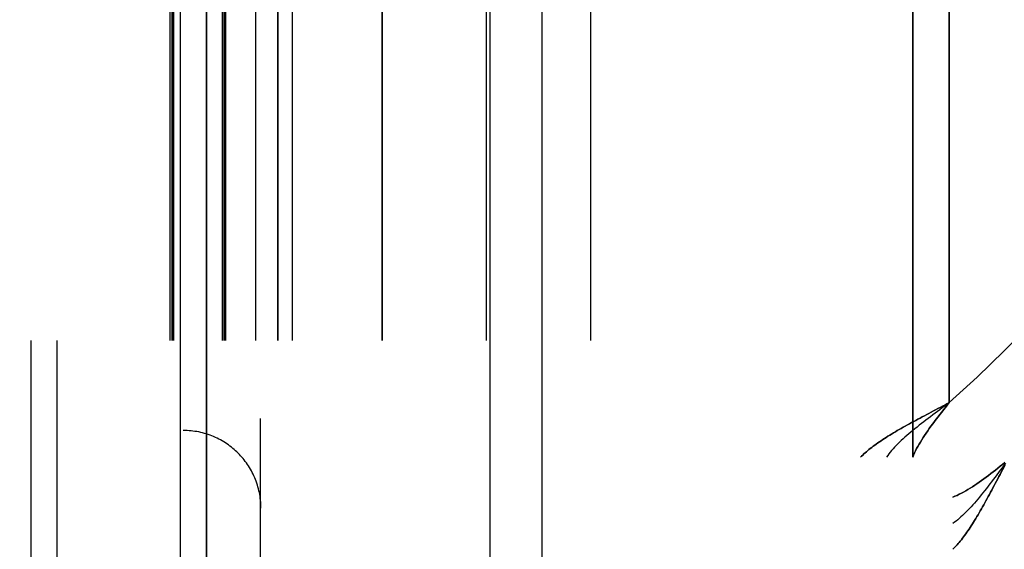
# Model space of a CAD drawing. Header units: millimetres. Extents: x -1030 to 192, y -442 to 180.
# Tile 60 of 256: x -941 to -916, y -332 to -318. Entities that reach past the tile are written whole.
import ezdxf

# ---------------------------------------------------------------- set-up
doc = ezdxf.new("R2010")
doc.units = ezdxf.units.MM
doc.header["$MEASUREMENT"] = 0
doc.layers.add('OVIDIO 120x60x72h', color=7, linetype='Continuous')

msp = doc.modelspace()

# ---------------------------------------------------------------- linework, layer by layer
at = {"layer": 'OVIDIO 120x60x72h'}
for points in [[(-929.352, -339.904), (-929.352, -131.005)], [(-928.01, -339.904), (-928.01, -131.005)], [(-918.474, -131.005), (-918.474, -329.338)], [(-918.474, -329.338), (-918.474, -131.005)], [(-917.535, -131.005), (-917.535, -327.933)], [(-917.535, -327.933), (-917.535, -131.005)], [(-917.535, -131.005), (-917.535, -327.933)], [(-917.535, -327.933), (-917.535, -131.005)], [(-937.322, -340.832), (-937.322, -277.583)], [(-936.652, -340.832), (-936.652, -277.583)], [(-936.652, -277.583), (-936.652, -340.832)], [(-937.591, -326.332), (-937.591, -291.332)], [(-937.546, -291.332), (-937.546, -326.332)], [(-937.501, -291.332), (-937.501, -326.332)], [(-937.501, -326.332), (-937.501, -291.332)], [(-936.249, -291.332), (-936.249, -326.332)], [(-936.204, -291.332), (-936.204, -326.332)], [(-936.16, -326.332), (-936.16, -291.332)], [(-936.16, -291.332), (-936.16, -326.332)], [(-935.396, -291.332), (-935.396, -326.332)], [(-934.818, -291.332), (-934.818, -326.332)], [(-934.818, -326.332), (-934.818, -291.332)], [(-934.447, -291.332), (-934.447, -326.332)], [(-932.135, -326.332), (-932.135, -291.332)], [(-932.135, -291.332), (-932.135, -326.332)], [(-929.451, -312.121), (-929.451, -326.332)], [(-926.768, -312.121), (-926.768, -326.332)], [(-902.17, -312.649), (-916.117, -326.596)], [(-916.117, -326.596), (-902.17, -312.649)], [(-902.17, -312.649), (-916.117, -326.596)], [(-916.117, -326.596), (-902.17, -312.649)], [(-941.168, -347.569), (-941.168, -326.332)], [(-940.498, -347.569), (-940.498, -326.332)], [(-916.117, -326.596), (-916.816, -327.275), (-917.535, -327.933)], [(-917.535, -327.933), (-916.816, -327.275), (-916.117, -326.596)], [(-916.117, -326.596), (-916.816, -327.275), (-917.535, -327.933)], [(-916.117, -326.596), (-916.816, -327.275), (-917.535, -327.933)], [(-917.535, -327.933), (-916.816, -327.275), (-916.117, -326.596)]]:
    msp.add_lwpolyline(points, dxfattribs=at)
at = {"layer": 'OVIDIO 120x60x72h', "extrusion": (1, 0, 0)}
for points in [[(-329.338, 754.169), (-131.005, 754.169)], [(-131.005, 754.169), (-329.338, 754.169)], [(-277.583, 717.814), (-340.832, 717.814)], [(-340.832, 717.814), (-277.583, 717.814)], [(-326.332, 719.29), (-347.569, 719.29)], [(-326.596, 754.078), (-326.596, 755.578)], [(-326.596, 755.578), (-326.596, 754.078)], [(-327.198, 755.4), (-327.198, 753.901)], [(-327.933, 754.078), (-327.933, 755.578)], [(-327.933, 755.578), (-327.933, 754.078)], [(-330.368, 753.498), (-331.709, 754.169)], [(-331.709, 754.169), (-330.368, 753.498)]]:
    msp.add_lwpolyline(points, dxfattribs=at)
at = {"layer": 'OVIDIO 120x60x72h', "extrusion": (-0.045678, -0.114881, 0.992329)}
for points in [[(-770.401, -619.938), (-770.401, -513.082)], [(-770.401, -513.082), (-770.401, -619.938)], [(-769.945, -513.082), (-769.945, -619.938)], [(-769.945, -619.938), (-769.945, -513.082)], [(-771.545, -622.651), (-771.545, -513.735)], [(-755.463, -606.191), (-755.463, -551.001)], [(-755.691, -605.974), (-755.691, -551.57)]]:
    msp.add_lwpolyline(points, dxfattribs=at)
at = {"layer": 'OVIDIO 120x60x72h', "extrusion": (1, 2.56846e-05, -8.30777e-08)}
for points in [[(-293.311, 716.288), (-324.311, 716.388)], [(-324.311, 716.388), (-293.311, 716.288)], [(-293.314, 715.579), (-324.314, 715.679)], [(-324.316, 714.97), (-293.316, 714.87)], [(-293.316, 714.87), (-324.316, 714.97)], [(-328.305, 718.23), (-346.301, 718.288)], [(-346.301, 718.288), (-328.305, 718.23)], [(-346.301, 716.702), (-328.31, 716.643)], [(-328.31, 716.643), (-346.301, 716.702)]]:
    msp.add_lwpolyline(points, dxfattribs=at)
at = {"layer": 'OVIDIO 120x60x72h', "extrusion": (0.894427, 0, -0.447214)}
for points in [[(-315.332, 248.049), (-315.576, 248.047), (-315.822, 248.038), (-316.07, 248.025), (-316.32, 248.005), (-316.572, 247.979), (-316.824, 247.948), (-317.078, 247.91), (-317.333, 247.866), (-317.589, 247.815), (-317.845, 247.758), (-318.102, 247.695), (-318.358, 247.625), (-318.615, 247.548), (-318.871, 247.464), (-319.126, 247.374), (-319.381, 247.277), (-319.634, 247.173), (-319.886, 247.062), (-320.136, 246.945), (-320.384, 246.821), (-320.63, 246.689), (-320.873, 246.552), (-321.114, 246.407), (-321.351, 246.256), (-321.585, 246.099), (-321.816, 245.935), (-322.042, 245.765), (-322.265, 245.589), (-322.483, 245.407), (-322.697, 245.22), (-322.906, 245.026), (-323.11, 244.828), (-323.309, 244.624), (-323.502, 244.415), (-323.69, 244.201), (-323.872, 243.983), (-324.048, 243.76), (-324.218, 243.533), (-324.381, 243.303), (-324.539, 243.069), (-324.69, 242.831), (-324.834, 242.591), (-324.972, 242.347), (-325.103, 242.102), (-325.227, 241.854), (-325.345, 241.603), (-325.455, 241.352), (-325.559, 241.098), (-325.656, 240.844), (-325.747, 240.589), (-325.83, 240.333), (-325.907, 240.076), (-325.977, 239.82), (-326.041, 239.563), (-326.098, 239.307), (-326.148, 239.051), (-326.192, 238.796), (-326.23, 238.542), (-326.262, 238.289), (-326.287, 238.038), (-326.307, 237.788), (-326.321, 237.54), (-326.329, 237.294), (-326.332, 237.049)], [(-326.332, 237.049), (-326.329, 237.294), (-326.321, 237.54), (-326.307, 237.788), (-326.287, 238.038), (-326.262, 238.289), (-326.23, 238.542), (-326.192, 238.796), (-326.148, 239.051), (-326.098, 239.307), (-326.041, 239.563), (-325.977, 239.82), (-325.907, 240.076), (-325.83, 240.333), (-325.747, 240.589), (-325.656, 240.844), (-325.559, 241.098), (-325.455, 241.352), (-325.345, 241.603), (-325.227, 241.854), (-325.103, 242.102), (-324.972, 242.347), (-324.834, 242.591), (-324.69, 242.831), (-324.539, 243.069), (-324.381, 243.303), (-324.218, 243.533), (-324.048, 243.76), (-323.872, 243.983), (-323.69, 244.201), (-323.502, 244.415), (-323.309, 244.624), (-323.11, 244.828), (-322.906, 245.026), (-322.697, 245.22), (-322.483, 245.407), (-322.265, 245.589), (-322.042, 245.765), (-321.816, 245.935), (-321.585, 246.099), (-321.351, 246.256), (-321.114, 246.407), (-320.873, 246.552), (-320.63, 246.689), (-320.384, 246.821), (-320.136, 246.945), (-319.886, 247.062), (-319.634, 247.173), (-319.381, 247.277), (-319.126, 247.374), (-318.871, 247.464), (-318.615, 247.548), (-318.358, 247.625), (-318.102, 247.695), (-317.845, 247.758), (-317.589, 247.815), (-317.333, 247.866), (-317.078, 247.91), (-316.824, 247.948), (-316.572, 247.979), (-316.32, 248.005), (-316.07, 248.025), (-315.822, 248.038), (-315.576, 248.047), (-315.332, 248.049)], [(-326.332, 237.049), (-326.329, 237.314), (-326.319, 237.579), (-326.303, 237.846), (-326.28, 238.112), (-326.251, 238.379), (-326.215, 238.646), (-326.173, 238.913), (-326.123, 239.18), (-326.068, 239.446), (-326.005, 239.71), (-325.936, 239.974), (-325.86, 240.236), (-325.778, 240.496), (-325.689, 240.755), (-325.593, 241.011), (-325.492, 241.265), (-325.384, 241.516), (-325.27, 241.765), (-325.15, 242.01), (-325.024, 242.252), (-324.892, 242.49), (-324.754, 242.725), (-324.612, 242.956), (-324.463, 243.182), (-324.31, 243.405), (-324.152, 243.622), (-323.989, 243.836), (-323.821, 244.044), (-323.65, 244.248), (-323.474, 244.446), (-323.294, 244.639), (-323.11, 244.828), (-322.922, 245.011), (-322.728, 245.191), (-322.53, 245.367), (-322.326, 245.539), (-322.118, 245.707), (-321.905, 245.87), (-321.687, 246.028), (-321.465, 246.181), (-321.238, 246.329), (-321.007, 246.472), (-320.773, 246.609), (-320.534, 246.741), (-320.292, 246.867), (-320.047, 246.987), (-319.799, 247.102), (-319.548, 247.209), (-319.294, 247.311), (-319.037, 247.406), (-318.779, 247.495), (-318.518, 247.578), (-318.256, 247.654), (-317.993, 247.723), (-317.728, 247.785), (-317.462, 247.841), (-317.196, 247.89), (-316.929, 247.933), (-316.662, 247.969), (-316.395, 247.998), (-316.128, 248.021), (-315.862, 248.037), (-315.596, 248.046), (-315.332, 248.049)], [(-326.332, 237.049), (-326.329, 237.294), (-326.321, 237.54), (-326.307, 237.788), (-326.287, 238.038), (-326.262, 238.289), (-326.23, 238.542), (-326.192, 238.796), (-326.148, 239.051), (-326.098, 239.307), (-326.041, 239.563), (-325.977, 239.82), (-325.907, 240.076), (-325.83, 240.333), (-325.747, 240.589), (-325.656, 240.844), (-325.559, 241.098), (-325.455, 241.352), (-325.345, 241.603), (-325.227, 241.854), (-325.103, 242.102), (-324.972, 242.347), (-324.834, 242.591), (-324.69, 242.831), (-324.539, 243.069), (-324.381, 243.303), (-324.218, 243.533), (-324.048, 243.76), (-323.872, 243.983), (-323.69, 244.201), (-323.502, 244.415), (-323.309, 244.624), (-323.11, 244.828), (-322.906, 245.026), (-322.697, 245.22), (-322.483, 245.407), (-322.265, 245.589), (-322.042, 245.765), (-321.816, 245.935), (-321.585, 246.099), (-321.351, 246.256), (-321.114, 246.407), (-320.873, 246.552), (-320.63, 246.689), (-320.384, 246.821), (-320.136, 246.945), (-319.886, 247.062), (-319.634, 247.173), (-319.381, 247.277), (-319.126, 247.374), (-318.871, 247.464), (-318.615, 247.548), (-318.358, 247.625), (-318.102, 247.695), (-317.845, 247.758), (-317.589, 247.815), (-317.333, 247.866), (-317.078, 247.91), (-316.824, 247.948), (-316.572, 247.979), (-316.32, 248.005), (-316.07, 248.025), (-315.822, 248.038), (-315.576, 248.047), (-315.332, 248.049)], [(-315.332, 248.049), (-315.576, 248.047), (-315.822, 248.038), (-316.07, 248.025), (-316.32, 248.005), (-316.572, 247.979), (-316.824, 247.948), (-317.078, 247.91), (-317.333, 247.866), (-317.589, 247.815), (-317.845, 247.758), (-318.102, 247.695), (-318.358, 247.625), (-318.615, 247.548), (-318.871, 247.464), (-319.126, 247.374), (-319.381, 247.277), (-319.634, 247.173), (-319.886, 247.062), (-320.136, 246.945), (-320.384, 246.821), (-320.63, 246.689), (-320.873, 246.552), (-321.114, 246.407), (-321.351, 246.256), (-321.585, 246.099), (-321.816, 245.935), (-322.042, 245.765), (-322.265, 245.589), (-322.483, 245.407), (-322.697, 245.22), (-322.906, 245.026), (-323.11, 244.828), (-323.309, 244.624), (-323.502, 244.415), (-323.69, 244.201), (-323.872, 243.983), (-324.048, 243.76), (-324.218, 243.533), (-324.381, 243.303), (-324.539, 243.069), (-324.69, 242.831), (-324.834, 242.591), (-324.972, 242.347), (-325.103, 242.102), (-325.227, 241.854), (-325.345, 241.603), (-325.455, 241.352), (-325.559, 241.098), (-325.656, 240.844), (-325.747, 240.589), (-325.83, 240.333), (-325.907, 240.076), (-325.977, 239.82), (-326.041, 239.563), (-326.098, 239.307), (-326.148, 239.051), (-326.192, 238.796), (-326.23, 238.542), (-326.262, 238.289), (-326.287, 238.038), (-326.307, 237.788), (-326.321, 237.54), (-326.329, 237.294), (-326.332, 237.049)], [(-329.338, 263.195), (-329.93, 262.407), (-330.5, 261.601), (-331.045, 260.777), (-331.566, 259.937), (-332.062, 259.081), (-332.532, 258.212), (-332.975, 257.33), (-333.39, 256.436)], [(-333.39, 256.436), (-332.975, 257.33), (-332.532, 258.212), (-332.062, 259.081), (-331.566, 259.937), (-331.045, 260.777), (-330.5, 261.601), (-329.93, 262.407), (-329.338, 263.195)], [(-329.338, 263.195), (-329.93, 262.407), (-330.5, 261.601), (-331.045, 260.777), (-331.566, 259.937), (-332.062, 259.081), (-332.532, 258.212), (-332.975, 257.33), (-333.39, 256.436)], [(-333.39, 256.436), (-332.975, 257.33), (-332.532, 258.212), (-332.062, 259.081), (-331.566, 259.937), (-331.045, 260.777), (-330.5, 261.601), (-329.93, 262.407), (-329.338, 263.195)], [(-329.338, 263.195), (-329.93, 262.407), (-330.5, 261.601), (-331.045, 260.777), (-331.566, 259.937), (-332.062, 259.081), (-332.532, 258.212), (-332.975, 257.33), (-333.39, 256.436)]]:
    msp.add_lwpolyline(points, dxfattribs=at)
at = {"layer": 'OVIDIO 120x60x72h', "extrusion": (0, 1, 0)}
for points in [[(922.842, 735.147), (925.526, 736.488)], [(939.827, 719.29), (941.168, 716.607)], [(941.168, 716.607), (937.591, 714.818)], [(941.168, 716.607), (939.827, 719.29)], [(936.83, 716.115), (940.498, 717.949)], [(936.249, 717.501), (939.827, 719.29)], [(939.335, 715.69), (937.993, 718.373)], [(937.501, 714.773), (937.591, 714.818)], [(937.591, 714.818), (937.501, 714.773)], [(936.16, 717.457), (937.501, 714.773)], [(937.501, 714.773), (937.421, 714.734), (937.34, 714.697), (937.257, 714.661), (937.172, 714.627), (937.087, 714.594), (936.999, 714.564), (936.91, 714.535), (936.82, 714.508), (936.729, 714.482), (936.636, 714.459), (936.543, 714.438), (936.448, 714.419), (936.352, 714.402), (936.255, 714.388), (936.157, 714.376), (936.059, 714.366), (935.959, 714.359), (935.86, 714.354), (935.759, 714.351), (935.658, 714.351), (935.557, 714.354), (935.455, 714.359), (935.354, 714.367), (935.252, 714.378), (935.15, 714.391), (935.049, 714.406), (934.947, 714.425), (934.846, 714.446), (934.746, 714.47), (934.645, 714.496), (934.546, 714.525), (934.447, 714.556), (934.35, 714.59), (934.253, 714.627), (934.157, 714.666), (934.062, 714.707), (933.969, 714.751), (933.877, 714.797), (933.786, 714.845), (933.697, 714.896), (933.609, 714.949), (933.523, 715.003), (933.439, 715.06), (933.356, 715.119), (933.275, 715.179), (933.196, 715.241), (933.119, 715.305), (933.044, 715.371), (932.971, 715.438), (932.9, 715.506), (932.832, 715.576), (932.765, 715.647), (932.7, 715.719), (932.638, 715.792), (932.578, 715.866), (932.52, 715.941), (932.464, 716.017), (932.41, 716.093), (932.359, 716.17), (932.31, 716.248), (932.263, 716.326), (932.218, 716.404), (932.175, 716.483), (932.135, 716.562)], [(937.501, 714.773), (936.16, 717.457)], [(932.135, 716.562), (932.175, 716.483), (932.218, 716.404), (932.263, 716.326), (932.31, 716.248), (932.359, 716.17), (932.41, 716.093), (932.464, 716.017), (932.52, 715.941), (932.578, 715.866), (932.638, 715.792), (932.7, 715.719), (932.765, 715.647), (932.832, 715.576), (932.9, 715.506), (932.971, 715.438), (933.044, 715.371), (933.119, 715.305), (933.196, 715.241), (933.275, 715.179), (933.356, 715.119), (933.439, 715.06), (933.523, 715.003), (933.609, 714.949), (933.697, 714.896), (933.786, 714.845), (933.877, 714.797), (933.969, 714.751), (934.062, 714.707), (934.157, 714.666), (934.253, 714.627), (934.35, 714.59), (934.447, 714.556), (934.546, 714.525), (934.645, 714.496), (934.746, 714.47), (934.846, 714.446), (934.947, 714.425), (935.049, 714.406), (935.15, 714.391), (935.252, 714.378), (935.354, 714.367), (935.455, 714.359), (935.557, 714.354), (935.658, 714.351), (935.759, 714.351), (935.86, 714.354), (935.959, 714.359), (936.059, 714.366), (936.157, 714.376), (936.255, 714.388), (936.352, 714.402), (936.448, 714.419), (936.543, 714.438), (936.636, 714.459), (936.729, 714.482), (936.82, 714.508), (936.91, 714.535), (936.999, 714.564), (937.087, 714.594), (937.172, 714.627), (937.257, 714.661), (937.34, 714.697), (937.421, 714.734), (937.501, 714.773)], [(933.508, 715.013), (936.607, 716.562)], [(936.249, 717.501), (936.16, 717.457)], [(936.16, 717.457), (936.249, 717.501)], [(934.818, 717.904), (934.828, 717.884), (934.839, 717.864), (934.85, 717.845), (934.862, 717.825), (934.874, 717.806), (934.887, 717.787), (934.9, 717.767), (934.914, 717.749), (934.929, 717.73), (934.944, 717.711), (934.959, 717.693), (934.976, 717.675), (934.992, 717.657), (935.009, 717.64), (935.027, 717.623), (935.045, 717.606), (935.064, 717.59), (935.083, 717.574), (935.103, 717.558), (935.123, 717.543), (935.144, 717.528), (935.165, 717.514), (935.187, 717.5), (935.208, 717.487), (935.231, 717.475), (935.253, 717.463), (935.276, 717.451), (935.3, 717.44), (935.324, 717.43), (935.347, 717.42), (935.372, 717.411), (935.396, 717.402), (935.421, 717.394), (935.446, 717.387), (935.471, 717.381), (935.496, 717.375), (935.521, 717.369), (935.546, 717.365), (935.572, 717.361), (935.597, 717.358), (935.623, 717.355), (935.648, 717.353), (935.673, 717.352), (935.699, 717.351), (935.724, 717.351), (935.749, 717.352), (935.774, 717.353), (935.799, 717.355), (935.824, 717.357), (935.848, 717.36), (935.872, 717.364), (935.896, 717.368), (935.92, 717.373), (935.943, 717.378), (935.967, 717.384), (935.989, 717.39), (936.012, 717.397), (936.034, 717.404), (936.056, 717.412), (936.077, 717.42), (936.099, 717.429), (936.119, 717.438), (936.14, 717.447), (936.16, 717.457)], [(936.16, 717.457), (936.14, 717.447), (936.119, 717.438), (936.099, 717.429), (936.077, 717.42), (936.056, 717.412), (936.034, 717.404), (936.012, 717.397), (935.989, 717.39), (935.967, 717.384), (935.943, 717.378), (935.92, 717.373), (935.896, 717.368), (935.872, 717.364), (935.848, 717.36), (935.824, 717.357), (935.799, 717.355), (935.774, 717.353), (935.749, 717.352), (935.724, 717.351), (935.699, 717.351), (935.673, 717.352), (935.648, 717.353), (935.623, 717.355), (935.597, 717.358), (935.572, 717.361), (935.546, 717.365), (935.521, 717.369), (935.496, 717.375), (935.471, 717.381), (935.446, 717.387), (935.421, 717.394), (935.396, 717.402), (935.372, 717.411), (935.347, 717.42), (935.324, 717.43), (935.3, 717.44), (935.276, 717.451), (935.253, 717.463), (935.231, 717.475), (935.208, 717.487), (935.187, 717.5), (935.165, 717.514), (935.144, 717.528), (935.123, 717.543), (935.103, 717.558), (935.083, 717.574), (935.064, 717.59), (935.045, 717.606), (935.027, 717.623), (935.009, 717.64), (934.992, 717.657), (934.976, 717.675), (934.959, 717.693), (934.944, 717.711), (934.929, 717.73), (934.914, 717.749), (934.9, 717.767), (934.887, 717.787), (934.874, 717.806), (934.862, 717.825), (934.85, 717.845), (934.839, 717.864), (934.828, 717.884), (934.818, 717.904)], [(933.923, 717.457), (935.473, 714.358)], [(932.135, 716.562), (934.818, 717.904)], [(929.004, 729.531), (934.818, 717.904)], [(934.818, 717.904), (932.135, 716.562)], [(934.818, 717.904), (929.004, 729.531)], [(927.663, 728.861), (933.476, 717.233)], [(926.321, 728.19), (932.135, 716.562)], [(932.135, 716.562), (926.321, 728.19)], [(929.228, 722.376), (931.911, 723.718)], [(929.004, 729.531), (926.321, 728.19)], [(926.321, 728.19), (929.004, 729.531)], [(917.535, 755.578), (917.535, 754.078)], [(919.816, 754.169), (918.474, 753.498)], [(918.474, 753.498), (919.816, 754.169)], [(917.444, 753.498), (419.111, 753.498)], [(419.111, 753.498), (917.444, 753.498)], [(917.444, 754.169), (419.111, 754.169)], [(419.111, 754.169), (917.444, 754.169)]]:
    msp.add_lwpolyline(points, dxfattribs=at)
at = {"layer": 'OVIDIO 120x60x72h', "extrusion": (0.000995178, 0.999995, -0.002882)}
for points in [[(940.237, 715.448), (939.748, 714.03)], [(939.748, 714.03), (940.237, 715.448)], [(939.682, 715.64), (939.192, 714.222)], [(938.345, 716.101), (937.855, 714.683)], [(937.855, 714.683), (938.345, 716.101)], [(937.152, 714.926), (937.641, 716.344)]]:
    msp.add_lwpolyline(points, dxfattribs=at)
at = {"layer": 'OVIDIO 120x60x72h', "extrusion": (-0.326394, 0.003049, 0.945229)}
for points in [[(333.107, -652.308), (333.151, -652.307), (333.196, -652.305), (333.241, -652.302), (333.287, -652.298), (333.332, -652.293), (333.378, -652.286), (333.424, -652.279), (333.471, -652.271), (333.517, -652.261), (333.564, -652.25), (333.61, -652.238), (333.657, -652.225), (333.703, -652.21), (333.749, -652.195), (333.796, -652.178), (333.842, -652.16), (333.888, -652.14), (333.933, -652.12), (333.979, -652.098), (334.023, -652.075), (334.068, -652.051), (334.112, -652.025), (334.155, -651.999), (334.198, -651.971), (334.241, -651.942), (334.282, -651.911), (334.323, -651.88), (334.363, -651.848), (334.403, -651.814), (334.441, -651.78), (334.479, -651.744), (334.515, -651.708), (334.551, -651.67), (334.586, -651.632), (334.62, -651.593), (334.652, -651.553), (334.684, -651.512), (334.714, -651.47), (334.744, -651.428), (334.772, -651.385), (334.799, -651.342), (334.825, -651.298), (334.849, -651.253), (334.873, -651.209), (334.895, -651.163), (334.916, -651.118), (334.936, -651.072), (334.954, -651.025), (334.971, -650.979), (334.987, -650.932), (335.002, -650.886), (335.015, -650.839), (335.028, -650.792), (335.039, -650.745), (335.049, -650.699), (335.057, -650.652), (335.065, -650.606), (335.071, -650.559), (335.077, -650.513), (335.081, -650.468), (335.084, -650.422), (335.086, -650.377), (335.087, -650.332), (335.087, -650.288)], [(335.087, -650.288), (335.087, -650.332), (335.086, -650.377), (335.084, -650.422), (335.081, -650.468), (335.077, -650.513), (335.071, -650.559), (335.065, -650.606), (335.057, -650.652), (335.049, -650.699), (335.039, -650.745), (335.028, -650.792), (335.015, -650.839), (335.002, -650.886), (334.987, -650.932), (334.971, -650.979), (334.954, -651.025), (334.936, -651.072), (334.916, -651.118), (334.895, -651.163), (334.873, -651.209), (334.849, -651.253), (334.825, -651.298), (334.799, -651.342), (334.772, -651.385), (334.744, -651.428), (334.714, -651.47), (334.684, -651.512), (334.652, -651.553), (334.62, -651.593), (334.586, -651.632), (334.551, -651.67), (334.515, -651.708), (334.479, -651.744), (334.441, -651.78), (334.403, -651.814), (334.363, -651.848), (334.323, -651.88), (334.282, -651.911), (334.241, -651.942), (334.198, -651.971), (334.155, -651.999), (334.112, -652.025), (334.068, -652.051), (334.023, -652.075), (333.979, -652.098), (333.933, -652.12), (333.888, -652.14), (333.842, -652.16), (333.796, -652.178), (333.749, -652.195), (333.703, -652.21), (333.657, -652.225), (333.61, -652.238), (333.564, -652.25), (333.517, -652.261), (333.471, -652.271), (333.424, -652.279), (333.378, -652.286), (333.332, -652.293), (333.287, -652.298), (333.241, -652.302), (333.196, -652.305), (333.151, -652.307), (333.107, -652.308)], [(335.087, -650.288), (335.087, -650.338), (335.086, -650.388), (335.083, -650.438), (335.079, -650.488), (335.074, -650.539), (335.067, -650.589), (335.06, -650.638), (335.051, -650.688), (335.041, -650.737), (335.029, -650.786), (335.016, -650.835), (335.003, -650.883), (334.988, -650.931), (334.971, -650.978), (334.954, -651.025), (334.936, -651.071), (334.916, -651.117), (334.896, -651.162), (334.874, -651.206), (334.851, -651.25), (334.828, -651.293), (334.803, -651.335), (334.778, -651.376), (334.752, -651.417), (334.725, -651.456), (334.697, -651.495), (334.668, -651.533), (334.639, -651.57), (334.609, -651.605), (334.578, -651.641), (334.547, -651.675), (334.515, -651.708), (334.483, -651.74), (334.449, -651.772), (334.415, -651.803), (334.38, -651.834), (334.343, -651.864), (334.306, -651.893), (334.268, -651.922), (334.229, -651.95), (334.189, -651.977), (334.148, -652.003), (334.107, -652.028), (334.064, -652.053), (334.021, -652.076), (333.977, -652.099), (333.933, -652.12), (333.888, -652.141), (333.842, -652.16), (333.795, -652.178), (333.748, -652.195), (333.701, -652.211), (333.653, -652.226), (333.604, -652.24), (333.556, -652.252), (333.506, -652.263), (333.457, -652.273), (333.407, -652.282), (333.358, -652.289), (333.308, -652.295), (333.257, -652.3), (333.207, -652.304), (333.157, -652.306), (333.107, -652.308)], [(335.087, -650.288), (335.087, -650.332), (335.086, -650.377), (335.084, -650.422), (335.081, -650.468), (335.077, -650.513), (335.071, -650.559), (335.065, -650.606), (335.057, -650.652), (335.049, -650.699), (335.039, -650.745), (335.028, -650.792), (335.015, -650.839), (335.002, -650.886), (334.987, -650.932), (334.971, -650.979), (334.954, -651.025), (334.936, -651.072), (334.916, -651.118), (334.895, -651.163), (334.873, -651.209), (334.849, -651.253), (334.825, -651.298), (334.799, -651.342), (334.772, -651.385), (334.744, -651.428), (334.714, -651.47), (334.684, -651.512), (334.652, -651.553), (334.62, -651.593), (334.586, -651.632), (334.551, -651.67), (334.515, -651.708), (334.479, -651.744), (334.441, -651.78), (334.403, -651.814), (334.363, -651.848), (334.323, -651.88), (334.282, -651.911), (334.241, -651.942), (334.198, -651.971), (334.155, -651.999), (334.112, -652.025), (334.068, -652.051), (334.023, -652.075), (333.979, -652.098), (333.933, -652.12), (333.888, -652.14), (333.842, -652.16), (333.796, -652.178), (333.749, -652.195), (333.703, -652.21), (333.657, -652.225), (333.61, -652.238), (333.564, -652.25), (333.517, -652.261), (333.471, -652.271), (333.424, -652.279), (333.378, -652.286), (333.332, -652.293), (333.287, -652.298), (333.241, -652.302), (333.196, -652.305), (333.151, -652.307), (333.107, -652.308)], [(333.107, -652.308), (333.151, -652.307), (333.196, -652.305), (333.241, -652.302), (333.287, -652.298), (333.332, -652.293), (333.378, -652.286), (333.424, -652.279), (333.471, -652.271), (333.517, -652.261), (333.564, -652.25), (333.61, -652.238), (333.657, -652.225), (333.703, -652.21), (333.749, -652.195), (333.796, -652.178), (333.842, -652.16), (333.888, -652.14), (333.933, -652.12), (333.979, -652.098), (334.023, -652.075), (334.068, -652.051), (334.112, -652.025), (334.155, -651.999), (334.198, -651.971), (334.241, -651.942), (334.282, -651.911), (334.323, -651.88), (334.363, -651.848), (334.403, -651.814), (334.441, -651.78), (334.479, -651.744), (334.515, -651.708), (334.551, -651.67), (334.586, -651.632), (334.62, -651.593), (334.652, -651.553), (334.684, -651.512), (334.714, -651.47), (334.744, -651.428), (334.772, -651.385), (334.799, -651.342), (334.825, -651.298), (334.849, -651.253), (334.873, -651.209), (334.895, -651.163), (334.916, -651.118), (334.936, -651.072), (334.954, -651.025), (334.971, -650.979), (334.987, -650.932), (335.002, -650.886), (335.015, -650.839), (335.028, -650.792), (335.039, -650.745), (335.049, -650.699), (335.057, -650.652), (335.065, -650.606), (335.071, -650.559), (335.077, -650.513), (335.081, -650.468), (335.084, -650.422), (335.086, -650.377), (335.087, -650.332), (335.087, -650.288)], [(335.072, -648.8), (335.072, -648.753), (335.073, -648.705), (335.076, -648.657), (335.079, -648.609), (335.083, -648.561), (335.088, -648.512), (335.094, -648.463), (335.102, -648.414), (335.111, -648.365), (335.121, -648.316), (335.132, -648.266), (335.144, -648.217), (335.157, -648.167), (335.172, -648.118), (335.188, -648.068), (335.205, -648.019), (335.224, -647.97), (335.243, -647.922), (335.264, -647.874), (335.286, -647.826), (335.31, -647.778), (335.334, -647.731), (335.36, -647.685), (335.387, -647.639), (335.415, -647.593), (335.444, -647.549), (335.475, -647.505), (335.506, -647.462), (335.539, -647.419), (335.573, -647.378), (335.608, -647.337), (335.643, -647.298), (335.68, -647.259), (335.718, -647.222), (335.756, -647.185), (335.796, -647.15), (335.836, -647.115), (335.877, -647.082), (335.918, -647.05), (335.96, -647.02), (336.003, -646.99), (336.047, -646.962), (336.091, -646.935), (336.135, -646.909), (336.18, -646.885), (336.225, -646.862), (336.271, -646.84), (336.317, -646.82), (336.363, -646.801), (336.409, -646.783), (336.455, -646.766), (336.502, -646.751), (336.548, -646.737), (336.595, -646.724), (336.641, -646.713), (336.688, -646.703), (336.734, -646.694), (336.78, -646.686), (336.826, -646.68), (336.872, -646.674), (336.917, -646.67), (336.962, -646.667), (337.007, -646.665), (337.051, -646.664)], [(337.051, -646.664), (337.007, -646.665), (336.962, -646.667), (336.917, -646.67), (336.872, -646.674), (336.826, -646.68), (336.78, -646.686), (336.734, -646.694), (336.688, -646.703), (336.641, -646.713), (336.595, -646.724), (336.548, -646.737), (336.502, -646.751), (336.455, -646.766), (336.409, -646.783), (336.363, -646.801), (336.317, -646.82), (336.271, -646.84), (336.225, -646.862), (336.18, -646.885), (336.135, -646.909), (336.091, -646.935), (336.047, -646.962), (336.003, -646.99), (335.96, -647.02), (335.918, -647.05), (335.877, -647.082), (335.836, -647.115), (335.796, -647.15), (335.756, -647.185), (335.718, -647.222), (335.68, -647.259), (335.643, -647.298), (335.608, -647.337), (335.573, -647.378), (335.539, -647.419), (335.506, -647.462), (335.475, -647.505), (335.444, -647.549), (335.415, -647.593), (335.387, -647.639), (335.36, -647.685), (335.334, -647.731), (335.31, -647.778), (335.286, -647.826), (335.264, -647.874), (335.243, -647.922), (335.224, -647.97), (335.205, -648.019), (335.188, -648.068), (335.172, -648.118), (335.157, -648.167), (335.144, -648.217), (335.132, -648.266), (335.121, -648.316), (335.111, -648.365), (335.102, -648.414), (335.094, -648.463), (335.088, -648.512), (335.083, -648.561), (335.079, -648.609), (335.076, -648.657), (335.073, -648.705), (335.072, -648.753), (335.072, -648.8)], [(337.056, -647.182), (337.012, -647.183), (336.967, -647.185), (336.922, -647.188), (336.877, -647.192), (336.831, -647.198), (336.785, -647.204), (336.739, -647.212), (336.693, -647.221), (336.647, -647.231), (336.6, -647.242), (336.554, -647.255), (336.507, -647.269), (336.461, -647.284), (336.414, -647.301), (336.368, -647.319), (336.322, -647.338), (336.276, -647.358), (336.23, -647.38), (336.185, -647.403), (336.14, -647.427), (336.096, -647.453), (336.052, -647.48), (336.008, -647.508), (335.966, -647.538), (335.923, -647.568), (335.882, -647.6), (335.841, -647.633), (335.801, -647.668), (335.761, -647.703), (335.723, -647.739), (335.685, -647.777), (335.648, -647.816), (335.613, -647.855), (335.578, -647.896), (335.544, -647.937), (335.512, -647.979), (335.48, -648.023), (335.45, -648.067), (335.42, -648.111), (335.392, -648.156), (335.365, -648.202), (335.339, -648.249), (335.315, -648.296), (335.291, -648.343), (335.269, -648.391), (335.248, -648.44), (335.229, -648.488), (335.21, -648.537), (335.193, -648.586), (335.177, -648.636), (335.162, -648.685), (335.149, -648.735), (335.137, -648.784), (335.126, -648.833), (335.116, -648.883), (335.107, -648.932), (335.1, -648.981), (335.093, -649.03), (335.088, -649.079), (335.084, -649.127), (335.081, -649.175), (335.079, -649.223), (335.078, -649.271), (335.078, -649.317)], [(335.078, -649.317), (335.078, -649.271), (335.079, -649.223), (335.081, -649.175), (335.084, -649.127), (335.088, -649.079), (335.093, -649.03), (335.1, -648.981), (335.107, -648.932), (335.116, -648.883), (335.126, -648.833), (335.137, -648.784), (335.149, -648.735), (335.162, -648.685), (335.177, -648.636), (335.193, -648.586), (335.21, -648.537), (335.229, -648.488), (335.248, -648.44), (335.269, -648.391), (335.291, -648.343), (335.315, -648.296), (335.339, -648.249), (335.365, -648.202), (335.392, -648.156), (335.42, -648.111), (335.45, -648.067), (335.48, -648.023), (335.512, -647.979), (335.544, -647.937), (335.578, -647.896), (335.613, -647.855), (335.648, -647.816), (335.685, -647.777), (335.723, -647.739), (335.761, -647.703), (335.801, -647.668), (335.841, -647.633), (335.882, -647.6), (335.923, -647.568), (335.966, -647.538), (336.008, -647.508), (336.052, -647.48), (336.096, -647.453), (336.14, -647.427), (336.185, -647.403), (336.23, -647.38), (336.276, -647.358), (336.322, -647.338), (336.368, -647.319), (336.414, -647.301), (336.461, -647.284), (336.507, -647.269), (336.554, -647.255), (336.6, -647.242), (336.647, -647.231), (336.693, -647.221), (336.739, -647.212), (336.785, -647.204), (336.831, -647.198), (336.877, -647.192), (336.922, -647.188), (336.967, -647.185), (337.012, -647.183), (337.056, -647.182)]]:
    msp.add_lwpolyline(points, dxfattribs=at)
at = {"layer": 'OVIDIO 120x60x72h', "extrusion": (-0.001021, 0.999999, -0.000352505)}
for points in [[(939.003, 716.933), (937.596, 717.419)], [(937.596, 717.419), (939.003, 716.933)], [(938.758, 716.224), (937.596, 716.625)], [(937.596, 715.832), (938.513, 715.515)], [(938.513, 715.515), (937.596, 715.832)]]:
    msp.add_lwpolyline(points, dxfattribs=at)
at = {"layer": 'OVIDIO 120x60x72h', "extrusion": (1, 5.03615e-08, 1.55699e-05)}
for points in [[(-326.332, 717.548), (-326.337, 715.961)], [(-326.337, 715.961), (-326.332, 717.548)]]:
    msp.add_lwpolyline(points, dxfattribs=at)
at = {"layer": 'OVIDIO 120x60x72h', "extrusion": (-1.55701e-05, 0.003235, 0.999995)}
msp.add_lwpolyline([(-935.252, -330.651), (-935.253, -330.601), (-935.254, -330.551), (-935.258, -330.5), (-935.262, -330.45), (-935.268, -330.4), (-935.275, -330.35), (-935.283, -330.301), (-935.292, -330.251), (-935.303, -330.202), (-935.315, -330.153), (-935.328, -330.104), (-935.342, -330.056), (-935.358, -330.009), (-935.374, -329.961), (-935.392, -329.915), (-935.411, -329.869), (-935.431, -329.823), (-935.452, -329.779), (-935.474, -329.734), (-935.497, -329.691), (-935.521, -329.648), (-935.546, -329.607), (-935.572, -329.566), (-935.599, -329.525), (-935.626, -329.486), (-935.654, -329.448), (-935.683, -329.41), (-935.713, -329.374), (-935.743, -329.338), (-935.774, -329.303), (-935.806, -329.269), (-935.838, -329.237), (-935.871, -329.205), (-935.904, -329.173), (-935.939, -329.142), (-935.975, -329.112), (-936.011, -329.082), (-936.049, -329.053), (-936.087, -329.025), (-936.127, -328.997), (-936.167, -328.971), (-936.208, -328.945), (-936.25, -328.92), (-936.292, -328.896), (-936.336, -328.873), (-936.38, -328.851), (-936.424, -328.83), (-936.47, -328.81), (-936.516, -328.791), (-936.563, -328.773), (-936.61, -328.757), (-936.657, -328.741), (-936.705, -328.727), (-936.754, -328.714), (-936.803, -328.702), (-936.852, -328.691), (-936.902, -328.682), (-936.951, -328.674), (-937.001, -328.667), (-937.051, -328.661), (-937.101, -328.657), (-937.152, -328.653), (-937.202, -328.651), (-937.252, -328.651)], dxfattribs=at)
at = {"layer": 'OVIDIO 120x60x72h', "extrusion": (1, 5.03618e-08, 1.557e-05)}
for points in [[(-326.921, 716.451), (-326.916, 718.038)], [(-328.334, 716.658), (-328.329, 718.245)], [(-328.329, 718.245), (-328.334, 716.658)]]:
    msp.add_lwpolyline(points, dxfattribs=at)
at = {"layer": 'OVIDIO 120x60x72h', "extrusion": (-0.276089, 0.12261, 0.953279)}
for points in [[(688.606, -494.579), (688.606, -467.032)], [(688.511, -494.579), (688.511, -467.552)]]:
    msp.add_lwpolyline(points, dxfattribs=at)
at = {"layer": 'OVIDIO 120x60x72h', "extrusion": (0, 1.53093e-05, 1)}
msp.add_lwpolyline([(-935.263, -346.336), (-935.263, -328.343)], dxfattribs=at)
at = {"layer": 'OVIDIO 120x60x72h', "extrusion": (0, 0.894427, -0.447214)}
for points in [[(921.497, 519.445), (921.081, 520.339), (920.638, 521.221), (920.169, 522.091), (919.673, 522.946), (919.152, 523.786), (918.606, 524.61), (918.037, 525.416), (917.444, 526.204)], [(917.444, 526.204), (918.037, 525.416), (918.606, 524.61), (919.152, 523.786), (919.673, 522.946), (920.169, 522.091), (920.638, 521.221), (921.081, 520.339), (921.497, 519.445)], [(917.444, 526.204), (918.037, 525.416), (918.606, 524.61), (919.152, 523.786), (919.673, 522.946), (920.169, 522.091), (920.638, 521.221), (921.081, 520.339), (921.497, 519.445)]]:
    msp.add_lwpolyline(points, dxfattribs=at)
at = {"layer": 'OVIDIO 120x60x72h'}
for points in [[(-917.535, -327.933, 755.578), (-917.594, -327.964, 755.578), (-917.652, -327.995, 755.576), (-917.71, -328.026, 755.572), (-917.768, -328.057, 755.568), (-917.826, -328.087, 755.562), (-917.884, -328.118, 755.554), (-917.942, -328.148, 755.545), (-918, -328.179, 755.535), (-918.057, -328.209, 755.524), (-918.114, -328.239, 755.512), (-918.171, -328.27, 755.498), (-918.228, -328.3, 755.482), (-918.284, -328.33, 755.466), (-918.34, -328.36, 755.448), (-918.395, -328.39, 755.429), (-918.45, -328.419, 755.408), (-918.505, -328.449, 755.387), (-918.559, -328.479, 755.364), (-918.612, -328.508, 755.34), (-918.665, -328.538, 755.314), (-918.717, -328.567, 755.288), (-918.769, -328.596, 755.26), (-918.82, -328.626, 755.231), (-918.871, -328.655, 755.201), (-918.92, -328.684, 755.169), (-918.969, -328.713, 755.137), (-919.018, -328.742, 755.103), (-919.065, -328.771, 755.068), (-919.112, -328.8, 755.033), (-919.158, -328.828, 754.996), (-919.203, -328.857, 754.958), (-919.247, -328.886, 754.919), (-919.29, -328.915, 754.878), (-919.332, -328.943, 754.837), (-919.374, -328.972, 754.795), (-919.414, -329, 754.752), (-919.453, -329.029, 754.708), (-919.492, -329.057, 754.663), (-919.529, -329.086, 754.618), (-919.566, -329.114, 754.571), (-919.601, -329.142, 754.523), (-919.635, -329.17, 754.475), (-919.668, -329.198, 754.426), (-919.7, -329.226, 754.376), (-919.731, -329.254, 754.325), (-919.76, -329.282, 754.274), (-919.789, -329.31, 754.222), (-919.816, -329.338, 754.169)], [(-919.816, -329.338, 754.169), (-919.789, -329.31, 754.222), (-919.76, -329.282, 754.274), (-919.731, -329.254, 754.325), (-919.7, -329.226, 754.376), (-919.668, -329.198, 754.426), (-919.635, -329.17, 754.475), (-919.601, -329.142, 754.523), (-919.566, -329.114, 754.571), (-919.529, -329.086, 754.618), (-919.492, -329.057, 754.663), (-919.453, -329.029, 754.708), (-919.414, -329, 754.752), (-919.374, -328.972, 754.795), (-919.332, -328.943, 754.837), (-919.29, -328.915, 754.878), (-919.247, -328.886, 754.919), (-919.203, -328.857, 754.958), (-919.158, -328.828, 754.996), (-919.112, -328.8, 755.033), (-919.065, -328.771, 755.068), (-919.018, -328.742, 755.103), (-918.969, -328.713, 755.137), (-918.92, -328.684, 755.169), (-918.871, -328.655, 755.201), (-918.82, -328.626, 755.231), (-918.769, -328.596, 755.26), (-918.717, -328.567, 755.288), (-918.665, -328.538, 755.314), (-918.612, -328.508, 755.34), (-918.559, -328.479, 755.364), (-918.505, -328.449, 755.387), (-918.45, -328.419, 755.408), (-918.395, -328.39, 755.429), (-918.34, -328.36, 755.448), (-918.284, -328.33, 755.466), (-918.228, -328.3, 755.482), (-918.171, -328.27, 755.498), (-918.114, -328.239, 755.512), (-918.057, -328.209, 755.524), (-918, -328.179, 755.535), (-917.942, -328.148, 755.545), (-917.884, -328.118, 755.554), (-917.826, -328.087, 755.562), (-917.768, -328.057, 755.568), (-917.71, -328.026, 755.572), (-917.652, -327.995, 755.576), (-917.594, -327.964, 755.578), (-917.535, -327.933, 755.578)], [(-917.535, -327.933, 754.833), (-917.596, -327.979, 754.832), (-917.657, -328.024, 754.828), (-917.717, -328.07, 754.823), (-917.778, -328.115, 754.815), (-917.838, -328.16, 754.805), (-917.898, -328.205, 754.793), (-917.958, -328.25, 754.779), (-918.017, -328.295, 754.763), (-918.076, -328.339, 754.745), (-918.135, -328.384, 754.725), (-918.192, -328.429, 754.703), (-918.25, -328.473, 754.678), (-918.306, -328.517, 754.652), (-918.362, -328.561, 754.625), (-918.416, -328.605, 754.595), (-918.47, -328.649, 754.563), (-918.523, -328.693, 754.53), (-918.575, -328.737, 754.495), (-918.625, -328.781, 754.458), (-918.675, -328.824, 754.42), (-918.723, -328.868, 754.38), (-918.77, -328.911, 754.338), (-918.815, -328.954, 754.294), (-918.859, -328.997, 754.249), (-918.901, -329.04, 754.203), (-918.942, -329.083, 754.155), (-918.981, -329.126, 754.105), (-919.018, -329.168, 754.054), (-919.054, -329.211, 754.001), (-919.088, -329.253, 753.947), (-919.119, -329.295, 753.892), (-919.149, -329.338, 753.835)], [(-918.474, -329.338, 753.498), (-918.452, -329.283, 753.541), (-918.427, -329.228, 753.582), (-918.401, -329.173, 753.622), (-918.373, -329.117, 753.662), (-918.343, -329.061, 753.699), (-918.311, -329.004, 753.736), (-918.278, -328.948, 753.771), (-918.243, -328.891, 753.804), (-918.206, -328.833, 753.836), (-918.168, -328.776, 753.866), (-918.129, -328.718, 753.894), (-918.089, -328.66, 753.921), (-918.047, -328.601, 753.945), (-918.004, -328.542, 753.968), (-917.96, -328.483, 753.989), (-917.915, -328.423, 754.007), (-917.869, -328.363, 754.024), (-917.823, -328.303, 754.038), (-917.776, -328.242, 754.05), (-917.728, -328.181, 754.06), (-917.68, -328.12, 754.068), (-917.632, -328.058, 754.074), (-917.584, -327.996, 754.077), (-917.535, -327.933, 754.078)], [(-917.535, -327.933, 754.078), (-917.584, -327.996, 754.077), (-917.632, -328.058, 754.074), (-917.68, -328.12, 754.068), (-917.728, -328.181, 754.06), (-917.776, -328.242, 754.05), (-917.823, -328.303, 754.038), (-917.869, -328.363, 754.024), (-917.915, -328.423, 754.007), (-917.96, -328.483, 753.989), (-918.004, -328.542, 753.968), (-918.047, -328.601, 753.945), (-918.089, -328.66, 753.921), (-918.129, -328.718, 753.894), (-918.168, -328.776, 753.866), (-918.206, -328.833, 753.836), (-918.243, -328.891, 753.804), (-918.278, -328.948, 753.771), (-918.311, -329.004, 753.736), (-918.343, -329.061, 753.699), (-918.373, -329.117, 753.662), (-918.401, -329.173, 753.622), (-918.427, -329.228, 753.582), (-918.452, -329.283, 753.541), (-918.474, -329.338, 753.498)], [(-916.102, -329.477, 754.077), (-916.164, -329.525, 754.074), (-916.225, -329.573, 754.068), (-916.286, -329.621, 754.061), (-916.347, -329.668, 754.051), (-916.407, -329.715, 754.039), (-916.467, -329.761, 754.024), (-916.527, -329.806, 754.008), (-916.587, -329.851, 753.989), (-916.646, -329.895, 753.969), (-916.705, -329.938, 753.946), (-916.763, -329.98, 753.922), (-916.821, -330.021, 753.895), (-916.879, -330.06, 753.867), (-916.937, -330.098, 753.837), (-916.994, -330.135, 753.805), (-917.052, -330.17, 753.772), (-917.109, -330.203, 753.737), (-917.165, -330.235, 753.701), (-917.222, -330.265, 753.663), (-917.278, -330.294, 753.623), (-917.334, -330.32, 753.583), (-917.389, -330.345, 753.541), (-917.444, -330.368, 753.498)], [(-917.444, -330.368, 753.498), (-917.389, -330.345, 753.541), (-917.334, -330.32, 753.583), (-917.278, -330.294, 753.623), (-917.222, -330.265, 753.663), (-917.165, -330.235, 753.701), (-917.109, -330.203, 753.737), (-917.052, -330.17, 753.772), (-916.994, -330.135, 753.805), (-916.937, -330.098, 753.837), (-916.879, -330.06, 753.867), (-916.821, -330.021, 753.895), (-916.763, -329.98, 753.922), (-916.705, -329.938, 753.946), (-916.646, -329.895, 753.969), (-916.587, -329.851, 753.989), (-916.527, -329.806, 754.008), (-916.467, -329.761, 754.024), (-916.407, -329.715, 754.039), (-916.347, -329.668, 754.051), (-916.286, -329.621, 754.061), (-916.225, -329.573, 754.068), (-916.164, -329.525, 754.074), (-916.102, -329.477, 754.077)], [(-916.085, -329.489, 754.832), (-916.131, -329.55, 754.828), (-916.176, -329.611, 754.823), (-916.221, -329.671, 754.815), (-916.266, -329.732, 754.805), (-916.311, -329.792, 754.793), (-916.356, -329.852, 754.779), (-916.401, -329.911, 754.763), (-916.446, -329.97, 754.745), (-916.491, -330.028, 754.725), (-916.535, -330.086, 754.703), (-916.579, -330.143, 754.679), (-916.624, -330.2, 754.653), (-916.668, -330.255, 754.625), (-916.712, -330.31, 754.595), (-916.756, -330.364, 754.563), (-916.8, -330.416, 754.53), (-916.844, -330.468, 754.495), (-916.887, -330.519, 754.458), (-916.931, -330.568, 754.42), (-916.974, -330.616, 754.38), (-917.017, -330.663, 754.338), (-917.061, -330.708, 754.294), (-917.104, -330.752, 754.249), (-917.147, -330.795, 754.203), (-917.189, -330.836, 754.155), (-917.232, -330.875, 754.105), (-917.275, -330.912, 754.054), (-917.317, -330.948, 754.001), (-917.36, -330.981, 753.947), (-917.402, -331.013, 753.892), (-917.444, -331.043, 753.835)], [(-916.102, -329.546, 755.576), (-916.133, -329.605, 755.572), (-916.164, -329.664, 755.567), (-916.195, -329.723, 755.561), (-916.226, -329.781, 755.554), (-916.257, -329.839, 755.545), (-916.287, -329.897, 755.535), (-916.318, -329.955, 755.523), (-916.348, -330.013, 755.51), (-916.379, -330.07, 755.496), (-916.409, -330.127, 755.481), (-916.439, -330.183, 755.464), (-916.469, -330.239, 755.446), (-916.499, -330.295, 755.427), (-916.529, -330.35, 755.406), (-916.559, -330.404, 755.384), (-916.589, -330.458, 755.361), (-916.618, -330.512, 755.337), (-916.648, -330.565, 755.311), (-916.677, -330.617, 755.284), (-916.706, -330.669, 755.256), (-916.736, -330.72, 755.227), (-916.765, -330.77, 755.197), (-916.794, -330.82, 755.165), (-916.823, -330.869, 755.133), (-916.852, -330.917, 755.099), (-916.881, -330.964, 755.064), (-916.91, -331.011, 755.028), (-916.938, -331.056, 754.991), (-916.967, -331.101, 754.953), (-916.996, -331.145, 754.914), (-917.024, -331.188, 754.874), (-917.053, -331.23, 754.833), (-917.081, -331.271, 754.791), (-917.11, -331.311, 754.748), (-917.138, -331.35, 754.704), (-917.166, -331.388, 754.66), (-917.194, -331.426, 754.614), (-917.222, -331.462, 754.568), (-917.25, -331.496, 754.52), (-917.278, -331.53, 754.472), (-917.306, -331.563, 754.423), (-917.334, -331.595, 754.374), (-917.362, -331.625, 754.324), (-917.389, -331.654, 754.273), (-917.417, -331.683, 754.221), (-917.444, -331.709, 754.169)], [(-917.444, -331.709, 754.169), (-917.417, -331.683, 754.221), (-917.389, -331.654, 754.273), (-917.362, -331.625, 754.324), (-917.334, -331.595, 754.374), (-917.306, -331.563, 754.423), (-917.278, -331.53, 754.472), (-917.25, -331.496, 754.52), (-917.222, -331.462, 754.568), (-917.194, -331.426, 754.614), (-917.166, -331.388, 754.66), (-917.138, -331.35, 754.704), (-917.11, -331.311, 754.748), (-917.081, -331.271, 754.791), (-917.053, -331.23, 754.833), (-917.024, -331.188, 754.874), (-916.996, -331.145, 754.914), (-916.967, -331.101, 754.953), (-916.938, -331.056, 754.991), (-916.91, -331.011, 755.028), (-916.881, -330.964, 755.064), (-916.852, -330.917, 755.099), (-916.823, -330.869, 755.133), (-916.794, -330.82, 755.165), (-916.765, -330.77, 755.197), (-916.736, -330.72, 755.227), (-916.706, -330.669, 755.256), (-916.677, -330.617, 755.284), (-916.648, -330.565, 755.311), (-916.618, -330.512, 755.337), (-916.589, -330.458, 755.361), (-916.559, -330.404, 755.384), (-916.529, -330.35, 755.406), (-916.499, -330.295, 755.427), (-916.469, -330.239, 755.446), (-916.439, -330.183, 755.464), (-916.409, -330.127, 755.481), (-916.379, -330.07, 755.496), (-916.348, -330.013, 755.51), (-916.318, -329.955, 755.523), (-916.287, -329.897, 755.535), (-916.257, -329.839, 755.545), (-916.226, -329.781, 755.554), (-916.195, -329.723, 755.561), (-916.164, -329.664, 755.567), (-916.133, -329.605, 755.572), (-916.102, -329.546, 755.576)]]:
    msp.add_polyline3d(points, dxfattribs=at)

doc.saveas('drawing.dxf')
